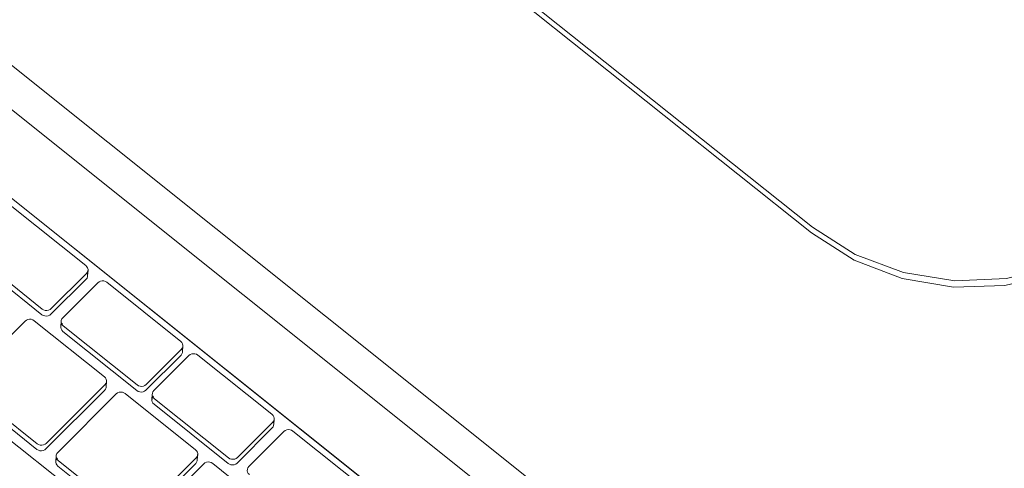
# Model space of a CAD drawing. Header units: centimetres. Extents: x -2274.6 to -2273.04, y 1316.35 to 1317.85.
# Tile 38 of 59: x -2273.78789 to -2273.76838, y 1317.2956 to 1317.30448. Entities that reach past the tile are written whole.
import ezdxf

# ---------------------------------------------------------------- set-up
doc = ezdxf.new("R2010")
doc.units = ezdxf.units.CM
doc.layers.add('Wyposażenie elektryczne', color=7, linetype='Continuous', lineweight=9)

msp = doc.modelspace()

# ---------------------------------------------------------------- linework, layer by layer
at = {"layer": 'Wyposażenie elektryczne'}
for p, q in [((-2273.795963, 1317.309894), (-2273.769484, 1317.288754)), ((-2273.770133, 1317.288396), (-2273.796618, 1317.309543)), ((-2273.797596, 1317.30857), (-2273.771112, 1317.287417)), ((-2273.771112, 1317.287417), (-2273.797596, 1317.30857)), ((-2273.77218, 1317.300369), (-2273.781991, 1317.308187)), ((-2273.772204, 1317.300257), (-2273.782014, 1317.308075)), ((-2273.786575, 1317.299613), (-2273.788039, 1317.300782)), ((-2273.787445, 1317.29864), (-2273.788909, 1317.29981)), ((-2273.788903, 1317.299922), (-2273.787438, 1317.298751)), ((-2273.786571, 1317.299342), (-2273.787266, 1317.298649)), ((-2273.787259, 1317.29876), (-2273.786564, 1317.299453)), ((-2273.786532, 1317.299522), (-2273.786539, 1317.299411)), ((-2273.786339, 1317.299273), (-2273.787034, 1317.298579)), ((-2273.784694, 1317.298111), (-2273.78616, 1317.299281)), ((-2273.787777, 1317.298513), (-2273.788938, 1317.297356)), ((-2273.786208, 1317.297411), (-2273.787598, 1317.298521)), ((-2273.787072, 1317.298399), (-2273.787065, 1317.298511)), ((-2273.787023, 1317.29842), (-2273.785558, 1317.297249)), ((-2273.785564, 1317.297138), (-2273.78703, 1317.298309)), ((-2273.784652, 1317.29802), (-2273.784659, 1317.297908)), ((-2273.78469, 1317.29784), (-2273.785385, 1317.297146)), ((-2273.785379, 1317.297257), (-2273.784684, 1317.297951)), ((-2273.784533, 1317.297831), (-2273.785228, 1317.297137)), ((-2273.782888, 1317.296668), (-2273.784354, 1317.297839)), ((-2273.787358, 1317.296093), (-2273.786198, 1317.297251)), ((-2273.786166, 1317.29732), (-2273.786173, 1317.297209)), ((-2273.787544, 1317.295974), (-2273.788934, 1317.297085)), ((-2273.788927, 1317.297196), (-2273.787537, 1317.296085)), ((-2273.786205, 1317.29714), (-2273.787365, 1317.295982)), ((-2273.785972, 1317.297071), (-2273.787133, 1317.295913)), ((-2273.784402, 1317.295968), (-2273.785793, 1317.297079)), ((-2273.785267, 1317.296957), (-2273.78526, 1317.297068)), ((-2273.783758, 1317.295695), (-2273.785224, 1317.296866)), ((-2273.785218, 1317.296977), (-2273.783752, 1317.295806)), ((-2273.783572, 1317.295814), (-2273.782877, 1317.296508)), ((-2273.782846, 1317.296577), (-2273.782852, 1317.296466)), ((-2273.786867, 1317.295192), (-2273.788258, 1317.296303)), ((-2273.782884, 1317.296397), (-2273.783579, 1317.295703)), ((-2273.782651, 1317.296328), (-2273.783347, 1317.295634)), ((-2273.781005, 1317.295164), (-2273.782472, 1317.296336)), ((-2273.787171, 1317.295733), (-2273.787164, 1317.295844)), ((-2273.78436, 1317.295877), (-2273.784367, 1317.295766)), ((-2273.785738, 1317.294531), (-2273.787129, 1317.295642)), ((-2273.787122, 1317.295753), (-2273.785731, 1317.294642)), ((-2273.784399, 1317.295697), (-2273.785559, 1317.294539)), ((-2273.785552, 1317.29465), (-2273.784392, 1317.295808)), ((-2273.784241, 1317.295688), (-2273.785402, 1317.29453)), ((-2273.782671, 1317.294584), (-2273.784062, 1317.295696))]:
    msp.add_line(p, q, dxfattribs=at)
for points in [[(-2273.765779, 1317.300639, 0), (-2273.766499, 1317.300037, 0), (-2273.767369, 1317.299601, 0), (-2273.768341, 1317.299354, 0), (-2273.769363, 1317.299311, 0), (-2273.770379, 1317.299474, 0), (-2273.771336, 1317.299832, 0), (-2273.77218, 1317.300369, 0)], [(-2273.765819, 1317.300454, 0), (-2273.766536, 1317.299868, 0), (-2273.767402, 1317.299447, 0), (-2273.768371, 1317.299215, 0), (-2273.76939, 1317.299183, 0), (-2273.770405, 1317.299354, 0), (-2273.77136, 1317.299719, 0), (-2273.772204, 1317.300257, 0)], [(-2273.786564, 1317.299453, 0), (-2273.786546, 1317.299477, 0), (-2273.786535, 1317.299505, 0), (-2273.786532, 1317.299535, 0), (-2273.786539, 1317.299564, 0), (-2273.786553, 1317.29959, 0), (-2273.786575, 1317.299613, 0)], [(-2273.786545, 1317.299452, 0), (-2273.786539, 1317.299423, 0), (-2273.786541, 1317.299394, 0), (-2273.786552, 1317.299366, 0), (-2273.786571, 1317.299342, 0)], [(-2273.78616, 1317.299281, 0), (-2273.786187, 1317.299298, 0), (-2273.786218, 1317.299308, 0), (-2273.786251, 1317.29931, 0), (-2273.786284, 1317.299305, 0), (-2273.786314, 1317.299292, 0), (-2273.786339, 1317.299273, 0)], [(-2273.787438, 1317.298751, 0), (-2273.787411, 1317.298735, 0), (-2273.78738, 1317.298725, 0), (-2273.787347, 1317.298723, 0), (-2273.787314, 1317.298728, 0), (-2273.787284, 1317.298741, 0), (-2273.787259, 1317.29876, 0)], [(-2273.787266, 1317.298649, 0), (-2273.787291, 1317.298629, 0), (-2273.787321, 1317.298617, 0), (-2273.787353, 1317.298611, 0), (-2273.787386, 1317.298614, 0), (-2273.787417, 1317.298624, 0), (-2273.787445, 1317.29864, 0)], [(-2273.787034, 1317.298579, 0), (-2273.787052, 1317.298555, 0), (-2273.787063, 1317.298527, 0), (-2273.787065, 1317.298498, 0), (-2273.787059, 1317.298469, 0), (-2273.787045, 1317.298442, 0), (-2273.787023, 1317.29842, 0)], [(-2273.787598, 1317.298521, 0), (-2273.787626, 1317.298538, 0), (-2273.787657, 1317.298548, 0), (-2273.78769, 1317.29855, 0), (-2273.787723, 1317.298545, 0), (-2273.787752, 1317.298532, 0), (-2273.787777, 1317.298513, 0)], [(-2273.78703, 1317.298309, 0), (-2273.787051, 1317.298331, 0), (-2273.787066, 1317.298358, 0), (-2273.787072, 1317.298387, 0), (-2273.78707, 1317.298416, 0), (-2273.787059, 1317.298444, 0), (-2273.78704, 1317.298468, 0)], [(-2273.784684, 1317.297951, 0), (-2273.784665, 1317.297975, 0), (-2273.784654, 1317.298003, 0), (-2273.784652, 1317.298032, 0), (-2273.784658, 1317.298061, 0), (-2273.784673, 1317.298088, 0), (-2273.784694, 1317.298111, 0)], [(-2273.784665, 1317.29795, 0), (-2273.784659, 1317.297921, 0), (-2273.784661, 1317.297892, 0), (-2273.784672, 1317.297864, 0), (-2273.78469, 1317.29784, 0)], [(-2273.784354, 1317.297839, 0), (-2273.784382, 1317.297856, 0), (-2273.784413, 1317.297866, 0), (-2273.784446, 1317.297868, 0), (-2273.784478, 1317.297862, 0), (-2273.784508, 1317.29785, 0), (-2273.784533, 1317.297831, 0)], [(-2273.786198, 1317.297251, 0), (-2273.786179, 1317.297275, 0), (-2273.786168, 1317.297303, 0), (-2273.786166, 1317.297333, 0), (-2273.786172, 1317.297362, 0), (-2273.786187, 1317.297388, 0), (-2273.786208, 1317.297411, 0)], [(-2273.786179, 1317.297251, 0), (-2273.786173, 1317.297222, 0), (-2273.786175, 1317.297192, 0), (-2273.786186, 1317.297164, 0), (-2273.786205, 1317.29714, 0)], [(-2273.785558, 1317.297249, 0), (-2273.78553, 1317.297232, 0), (-2273.785499, 1317.297222, 0), (-2273.785466, 1317.29722, 0), (-2273.785434, 1317.297225, 0), (-2273.785404, 1317.297238, 0), (-2273.785379, 1317.297257, 0)], [(-2273.785793, 1317.297079, 0), (-2273.785821, 1317.297096, 0), (-2273.785852, 1317.297106, 0), (-2273.785885, 1317.297108, 0), (-2273.785917, 1317.297103, 0), (-2273.785947, 1317.29709, 0), (-2273.785972, 1317.297071, 0)], [(-2273.785385, 1317.297146, 0), (-2273.78541, 1317.297127, 0), (-2273.78544, 1317.297114, 0), (-2273.785473, 1317.297109, 0), (-2273.785506, 1317.297111, 0), (-2273.785537, 1317.297121, 0), (-2273.785564, 1317.297138, 0)], [(-2273.785224, 1317.296866, 0), (-2273.785246, 1317.296889, 0), (-2273.78526, 1317.296915, 0), (-2273.785267, 1317.296944, 0), (-2273.785264, 1317.296974, 0), (-2273.785254, 1317.297002, 0), (-2273.785235, 1317.297026, 0)], [(-2273.785228, 1317.297137, 0), (-2273.785247, 1317.297113, 0), (-2273.785258, 1317.297085, 0), (-2273.78526, 1317.297055, 0), (-2273.785254, 1317.297026, 0), (-2273.785239, 1317.297, 0), (-2273.785218, 1317.296977, 0)], [(-2273.782877, 1317.296508, 0), (-2273.782859, 1317.296532, 0), (-2273.782848, 1317.29656, 0), (-2273.782846, 1317.29659, 0), (-2273.782852, 1317.296619, 0), (-2273.782866, 1317.296645, 0), (-2273.782888, 1317.296668, 0)], [(-2273.782859, 1317.296508, 0), (-2273.782852, 1317.296479, 0), (-2273.782855, 1317.296449, 0), (-2273.782866, 1317.296421, 0), (-2273.782884, 1317.296397, 0)], [(-2273.782472, 1317.296336, 0), (-2273.7825, 1317.296353, 0), (-2273.782531, 1317.296363, 0), (-2273.782564, 1317.296365, 0), (-2273.782597, 1317.296359, 0), (-2273.782626, 1317.296347, 0), (-2273.782651, 1317.296328, 0)], [(-2273.787537, 1317.296085, 0), (-2273.78751, 1317.296068, 0), (-2273.787479, 1317.296059, 0), (-2273.787446, 1317.296056, 0), (-2273.787413, 1317.296062, 0), (-2273.787383, 1317.296074, 0), (-2273.787358, 1317.296093, 0)], [(-2273.787365, 1317.295982, 0), (-2273.78739, 1317.295963, 0), (-2273.78742, 1317.295951, 0), (-2273.787452, 1317.295945, 0), (-2273.787485, 1317.295948, 0), (-2273.787516, 1317.295957, 0), (-2273.787544, 1317.295974, 0)], [(-2273.787133, 1317.295913, 0), (-2273.787151, 1317.295889, 0), (-2273.787162, 1317.295861, 0), (-2273.787164, 1317.295831, 0), (-2273.787158, 1317.295802, 0), (-2273.787144, 1317.295776, 0), (-2273.787122, 1317.295753, 0)], [(-2273.784392, 1317.295808, 0), (-2273.784373, 1317.295832, 0), (-2273.784362, 1317.29586, 0), (-2273.78436, 1317.29589, 0), (-2273.784366, 1317.295919, 0), (-2273.784381, 1317.295945, 0), (-2273.784402, 1317.295968, 0)], [(-2273.787129, 1317.295642, 0), (-2273.78715, 1317.295665, 0), (-2273.787165, 1317.295691, 0), (-2273.787171, 1317.29572, 0), (-2273.787169, 1317.29575, 0), (-2273.787158, 1317.295778, 0), (-2273.787139, 1317.295802, 0)], [(-2273.784373, 1317.295808, 0), (-2273.784367, 1317.295779, 0), (-2273.784369, 1317.295749, 0), (-2273.78438, 1317.295721, 0), (-2273.784399, 1317.295697, 0)], [(-2273.784062, 1317.295696, 0), (-2273.78409, 1317.295713, 0), (-2273.784121, 1317.295723, 0), (-2273.784154, 1317.295725, 0), (-2273.784187, 1317.29572, 0), (-2273.784216, 1317.295707, 0), (-2273.784241, 1317.295688, 0)], [(-2273.783579, 1317.295703, 0), (-2273.783604, 1317.295684, 0), (-2273.783634, 1317.295671, 0), (-2273.783667, 1317.295666, 0), (-2273.7837, 1317.295668, 0), (-2273.783731, 1317.295678, 0), (-2273.783758, 1317.295695, 0)], [(-2273.783752, 1317.295806, 0), (-2273.783724, 1317.295789, 0), (-2273.783693, 1317.295779, 0), (-2273.78366, 1317.295777, 0), (-2273.783627, 1317.295782, 0), (-2273.783598, 1317.295795, 0), (-2273.783572, 1317.295814, 0)], [(-2273.783347, 1317.295634, 0), (-2273.783365, 1317.295609, 0), (-2273.783376, 1317.295582, 0), (-2273.783378, 1317.295552, 0), (-2273.783372, 1317.295523, 0), (-2273.783358, 1317.295496, 0), (-2273.783336, 1317.295474, 0)]]:
    msp.add_polyline3d(points, dxfattribs=at)

doc.saveas('drawing.dxf')
